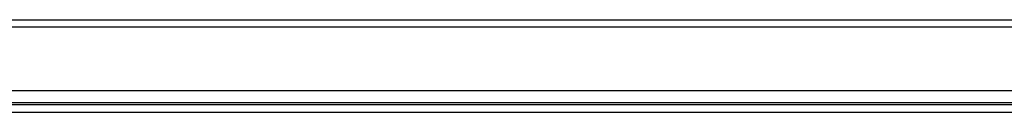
# Model space of a CAD drawing. Header units: inches. Extents: x 23 to 567, y 61 to 264.
# Tile 63 of 256: x 36.19 to 49.11, y 259.9 to 261.12. Entities that reach past the tile are written whole.
import ezdxf

# ---------------------------------------------------------------- set-up
doc = ezdxf.new("R2010")
doc.units = ezdxf.units.IN
doc.header["$MEASUREMENT"] = 0
doc.layers.add('Visible Edges(ANSI)', color=7, linetype='Continuous', lineweight=25)
doc.layers.add('Visible Tangent Edges(ANSI)', color=7, linetype='Continuous', lineweight=25)

msp = doc.modelspace()

# ---------------------------------------------------------------- linework, layer by layer
at = {"layer": 'Visible Edges(ANSI)'}
for p, q in [((23.462, 261.121), (77.067, 261.121)), ((77.067, 260.187), (23.462, 260.187)), ((77.166, 260.002), (23.364, 260.002))]:
    msp.add_line(p, q, dxfattribs=at)
at = {"layer": 'Visible Tangent Edges(ANSI)'}
for p, q in [((77.067, 261.022), (23.462, 261.022)), ((24.263, 260.033), (76.267, 260.033)), ((23.364, 259.903), (77.166, 259.903))]:
    msp.add_line(p, q, dxfattribs=at)

doc.saveas('drawing.dxf')
